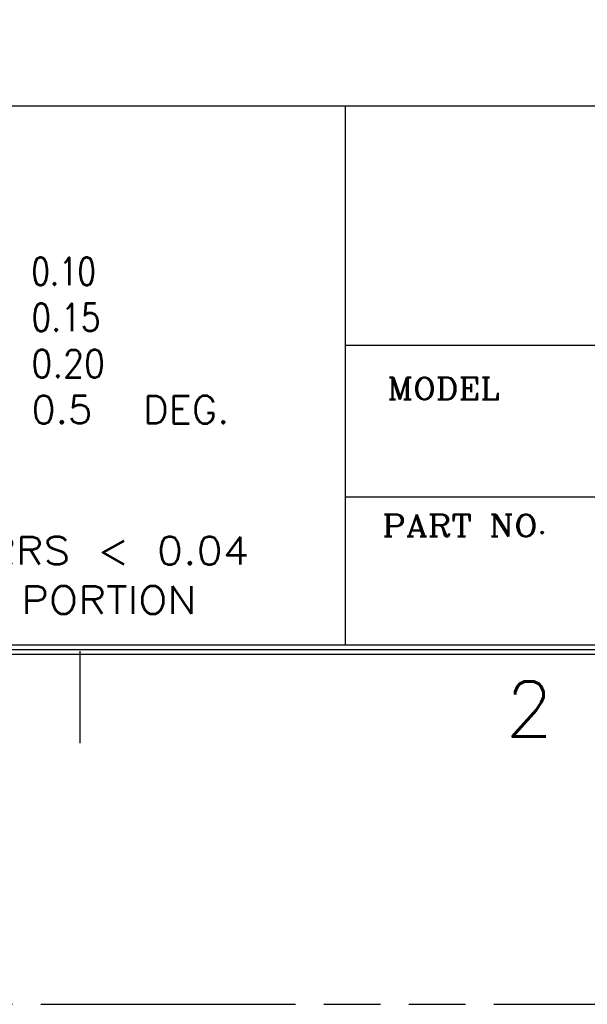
# Model space of a CAD drawing. Header units: millimetres. Extents: x 1261 to 1558, y 771 to 1231.
# Tile 2 of 105: x 1334 to 1365, y 771 to 824. Entities that reach past the tile are written whole.
import ezdxf
from ezdxf.enums import TextEntityAlignment as Align

# ---------------------------------------------------------------- set-up
doc = ezdxf.new("R2010")
doc.units = ezdxf.units.MM
doc.header["$LTSCALE"] = 30.734
doc.linetypes.add('PHANTOM', pattern=[0.8, 0.45, -0.05, 0.1, -0.05, 0.1, -0.05])
doc.layers.get('0').update_dxf_attribs({"linetype": 'CONTINUOUS'})
doc.layers.get('Defpoints').update_dxf_attribs({"linetype": 'CONTINUOUS'})
doc.styles.add('CENTURY', font='ROMANC.shx')
doc.styles.add('SIMPLEX', font='SIMPLEX.shx', dxfattribs={"width": 0.8})
doc.styles.get("Standard").update_dxf_attribs({"font": 'txt', "width": 0.85, "bigfont": 'gbcbig.shx'})

msp = doc.modelspace()

# ---------------------------------------------------------------- linework, layer by layer
at = {"linetype": 'Continuous'}
for p, q in [((1288.281, 819.566), (1530.781, 819.566)), ((1351.585, 790.299), (1351.585, 819.566)), ((1351.585, 806.566), (1435.781, 806.566)), ((1435.781, 798.329), (1351.585, 798.329)), ((1288.281, 789.799), (1531.281, 789.799)), ((1288.531, 790.049), (1531.031, 790.049)), ((1288.781, 790.299), (1530.781, 790.299))]:
    msp.add_line(p, q, dxfattribs=at)
at = {"color": 3, "linetype": 'Continuous'}
msp.add_line((1337.181, 784.97), (1337.181, 789.97), dxfattribs=at)
at = {"layer": 'Defpoints', "color": 2, "linetype": 'PHANTOM'}
msp.add_lwpolyline([(1261.281, 770.799), (1558.281, 770.799), (1558.281, 980.799), (1261.281, 980.799)], close=True, dxfattribs=at)

# ---------------------------------------------------------------- texts
at = {"color": 3, "linetype": 'Continuous'}
for s, p, p2 in [('0.10', (1334.537, 809.824), (1338.037, 809.824)), ('0.15', (1334.537, 807.324), (1338.287, 807.324)), ('0.20', (1334.537, 804.824), (1338.537, 804.824)), ('0.5  DEG.', (1334.537, 802.324), (1345.287, 802.324))]:
    msp.add_text(s, height=1.5, dxfattribs=at).set_placement(p, p2, align=Align.FIT)
at = {"color": 3, "linetype": 'Continuous', "style": 'CENTURY'}
for s, width, p, p2 in [('MODEL', 0.990654, (1353.856, 803.613), (1359.913, 803.613)), ('PART NO.', 1.006452, (1353.58, 796.178), (1362.495, 796.178))]:
    msp.add_text(s, height=1.2, dxfattribs=dict(at, width=width)).set_placement(p, p2, align=Align.FIT)
at = {"color": 3, "linetype": 'Continuous'}
for s, width, p, p2 in [('4. FOR SHEET METAL PARTS, BURRS < 0.04', 0.990566, (1293.862, 794.674), (1346.362, 794.674)), ('   & < 0.08 AT FINAL CUT OFF PORTION', 0.995074, (1293.003, 791.986), (1343.503, 791.986))]:
    msp.add_text(s, height=1.5, dxfattribs=dict(at, width=width)).set_placement(p, p2, align=Align.FIT)
at = {"color": 3, "linetype": 'Continuous', "style": 'SIMPLEX'}
msp.add_text('2', height=3, dxfattribs=at).set_placement((1360.273, 785.325))

doc.saveas('drawing.dxf')
